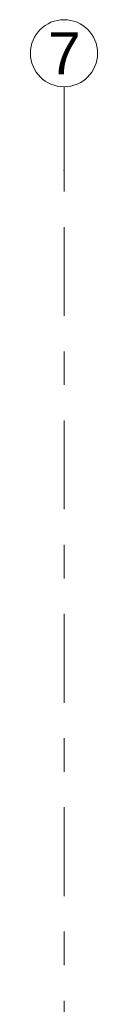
# Model space of a CAD drawing. Header units: metres. Extents: x -3.6 to 84.5, y -11 to 16.8.
# Tile 101 of 225: x 22.03 to 22.23, y 13.871 to 16.805. Entities that reach past the tile are written whole.
import ezdxf

# ---------------------------------------------------------------- set-up
doc = ezdxf.new("R2010")
doc.units = ezdxf.units.M
doc.header["$MEASUREMENT"] = 0
doc.linetypes.add('Strichlinie doppelt', pattern=[0.546806, 0.264583, -0.105833, 0.070556, -0.105833])
doc.layers.add('451 - Universal.Achsen Raster', color=7, linetype='Continuous')
doc.styles.add('ERSTELLTER_STIL_2', font='txt')

msp = doc.modelspace()

# ---------------------------------------------------------------- linework, layer by layer
at = {"layer": '451 - Universal.Achsen Raster', "color": 160, "linetype": 'Strichlinie doppelt', "lineweight": 9, "true_color": 0x3232ff}
for p, q in [((22.13, 16.355), (22.13, 16.605)), ((22.13, -10.585), (22.13, 16.355))]:
    msp.add_line(p, q, dxfattribs=at)
at = {"layer": '451 - Universal.Achsen Raster', "color": 160, "linetype": 'Continuous', "lineweight": 9, "true_color": 0x3232ff}
msp.add_circle((22.13, 16.705), 0.1, dxfattribs=at)
at = {"layer": '451 - Universal.Achsen Raster', "color": 160, "linetype": 'Strichlinie doppelt', "lineweight": 9, "true_color": 0x3232ff}
msp.add_point((22.13, 16.355), dxfattribs=at)
msp.add_point((22.13, 16.355), dxfattribs=at)

# ---------------------------------------------------------------- texts
at = {"layer": '451 - Universal.Achsen Raster', "color": 160, "lineweight": 9, "true_color": 0x3232ff, "insert": (22.0826, 16.7675), "char_height": 0.125, "attachment_point": 1, "style": 'ERSTELLTER_STIL_2'}
msp.add_mtext('\\A1;{\\pql;\\pt0;\\fArial|b0|i0|c0|p38;7}', dxfattribs=at)

doc.saveas('drawing.dxf')
